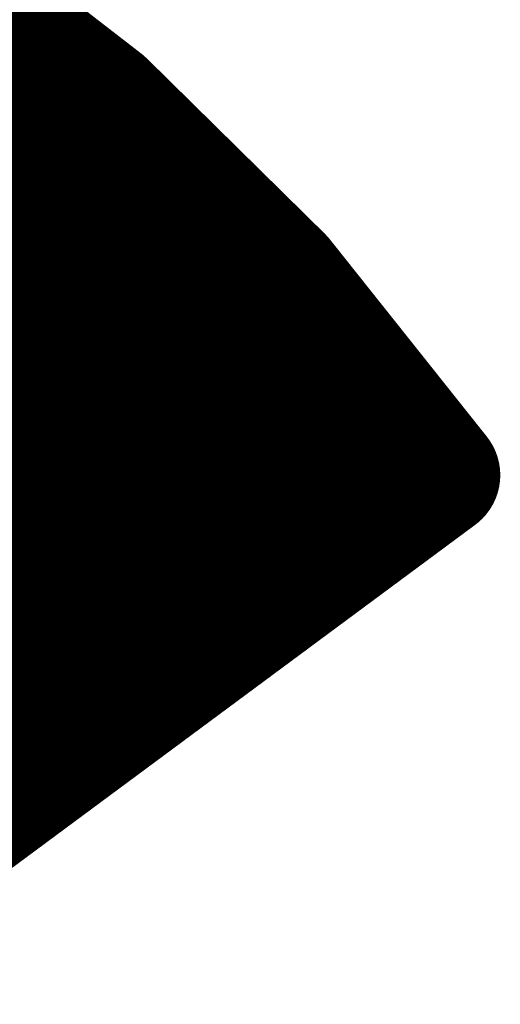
# Model space of a CAD drawing. Extents: x -14 to 157, y -7 to 92.
# Tile 99 of 129: x 68.276 to 68.666, y 31.543 to 32.34. Entities that reach past the tile are written whole.
import ezdxf

# ---------------------------------------------------------------- set-up
doc = ezdxf.new("R2010")
doc.units = 0
doc.layers.add('2D_LINE_126', color=254, linetype='CONTINUOUS')

# ---------------------------------------------------------------- blocks, each defined once
blk = doc.blocks.new('SMOOTH_0$1')
at = {"const_width": 0.05}
blk.add_lwpolyline([(-0.025, 0, 1), (0.025, 0, 1)], format="xyb", close=True, dxfattribs=at)
blk = doc.blocks.new('DRAWING_8')
at = {"layer": '2D_LINE_126', "const_width": 0.1}
for points in [[(3.99464, 1.67333), (3.83585, 1.79603)], [(3.41865, 1.3051), (3.87744, 1.76389)], [(3.41975, 1.30443), (3.87843, 1.76312)], [(3.42084, 1.30377), (3.87942, 1.76235)], [(3.42193, 1.3031), (3.88041, 1.76159)], [(3.42302, 1.30244), (3.88141, 1.76083)], [(3.42411, 1.30178), (3.88239, 1.76006)], [(3.4252, 1.30111), (3.88339, 1.7593)], [(3.42629, 1.30045), (3.88438, 1.75853)], [(3.42739, 1.29978), (3.88537, 1.75776)], [(3.42848, 1.29912), (3.88636, 1.757)], [(3.42957, 1.29846), (3.88735, 1.75624)], [(3.43066, 1.29779), (3.88834, 1.75547)], [(3.43175, 1.29713), (3.88933, 1.7547)], [(3.43284, 1.29647), (3.89032, 1.75394)], [(3.43393, 1.2958), (3.89131, 1.75318)], [(3.43503, 1.29514), (3.8923, 1.75241)], [(3.43612, 1.29447), (3.89329, 1.75164)], [(3.43721, 1.29381), (3.89428, 1.75088)], [(3.4383, 1.29314), (3.89527, 1.75011)], [(3.43939, 1.29248), (3.89626, 1.74935)], [(3.44048, 1.29182), (3.89725, 1.74858)], [(3.44157, 1.29115), (3.89824, 1.74782)], [(3.44267, 1.29049), (3.89923, 1.74705)], [(3.44376, 1.28982), (3.90022, 1.74629)], [(3.44485, 1.28916), (3.90121, 1.74552)], [(3.44594, 1.2885), (3.9022, 1.74476)], [(3.44703, 1.28783), (3.90319, 1.74399)], [(3.44812, 1.28717), (3.90418, 1.74323)], [(3.44921, 1.2865), (3.90517, 1.74246)], [(3.45031, 1.28584), (3.90616, 1.7417)], [(3.4514, 1.28518), (3.90715, 1.74093)], [(3.45249, 1.28451), (3.90814, 1.74017)], [(3.45358, 1.28385), (3.90913, 1.7394)], [(3.45467, 1.28318), (3.91012, 1.73864)], [(3.45576, 1.28252), (3.91111, 1.73787)], [(3.45685, 1.28186), (3.9121, 1.73711)], [(3.45795, 1.28119), (3.91309, 1.73634)], [(3.45904, 1.28053), (3.91409, 1.73558)], [(3.46013, 1.27986), (3.91508, 1.73481)], [(3.46122, 1.2792), (3.91607, 1.73405)], [(3.46231, 1.27854), (3.91706, 1.73328)], [(3.4634, 1.27787), (3.91805, 1.73252)], [(3.4645, 1.27721), (3.91904, 1.73175)], [(3.46559, 1.27654), (3.92003, 1.73098)], [(3.46668, 1.27588), (3.92102, 1.73022)], [(3.46777, 1.27522), (3.92201, 1.72946)], [(3.46886, 1.27455), (3.923, 1.72869)], [(3.46995, 1.27389), (3.92399, 1.72792)], [(3.47104, 1.27322), (3.92498, 1.72716)], [(3.47213, 1.27256), (3.92597, 1.7264)], [(3.47322, 1.2719), (3.92696, 1.72563)], [(3.47432, 1.27123), (3.92795, 1.72486)], [(3.47541, 1.27057), (3.92894, 1.7241)], [(3.4765, 1.2699), (3.92993, 1.72333)], [(3.47759, 1.26924), (3.93092, 1.72257)], [(3.47868, 1.26858), (3.93191, 1.7218)], [(3.47977, 1.26791), (3.9329, 1.72104)], [(3.48086, 1.26725), (3.93389, 1.72027)], [(3.48196, 1.26658), (3.93488, 1.71951)], [(3.48305, 1.26592), (3.93587, 1.71874)], [(3.48414, 1.26525), (3.93686, 1.71798)], [(3.48523, 1.26459), (3.93785, 1.71721)], [(3.48626, 1.26386), (3.93884, 1.71645)], [(3.48724, 1.26309), (3.93983, 1.71568)], [(3.48822, 1.26231), (3.94082, 1.71492)], [(3.4892, 1.26154), (3.94181, 1.71415)], [(3.49019, 1.26077), (3.9428, 1.71338)], [(3.49117, 1.25999), (3.94379, 1.71262)], [(3.49215, 1.25922), (3.94478, 1.71186)], [(3.49313, 1.25845), (3.94577, 1.71109)], [(3.49411, 1.25768), (3.94676, 1.71033)], [(3.4951, 1.2569), (3.94775, 1.70956)], [(3.49608, 1.25613), (3.94875, 1.7088)], [(3.49706, 1.25536), (3.94974, 1.70803)], [(3.49804, 1.25458), (3.95072, 1.70727)], [(3.49903, 1.25381), (3.95172, 1.7065)], [(3.50001, 1.25304), (3.95271, 1.70573)], [(3.50099, 1.25226), (3.9537, 1.70497)], [(3.50197, 1.25149), (3.95469, 1.7042)], [(3.50296, 1.25072), (3.95568, 1.70344)], [(3.50394, 1.24995), (3.95667, 1.70267)], [(3.50492, 1.24917), (3.95766, 1.70191)], [(3.5059, 1.2484), (3.95865, 1.70115)], [(3.50689, 1.24763), (3.95964, 1.70038)], [(3.50787, 1.24685), (3.96063, 1.69961)], [(3.50885, 1.24608), (3.96162, 1.69885)], [(3.50983, 1.24531), (3.96261, 1.69808)], [(3.51081, 1.24453), (3.9636, 1.69732)], [(3.5118, 1.24376), (3.96459, 1.69655)], [(3.51278, 1.24299), (3.96558, 1.69579)], [(3.51376, 1.24221), (3.96657, 1.69502)], [(3.51474, 1.24144), (3.96756, 1.69426)], [(3.51573, 1.24067), (3.96855, 1.69349)], [(3.51671, 1.23989), (3.96954, 1.69273)], [(3.51769, 1.23912), (3.97053, 1.69196)], [(3.51867, 1.23835), (3.97152, 1.6912)], [(3.51966, 1.23757), (3.97251, 1.69043)], [(3.52064, 1.2368), (3.9735, 1.68967)], [(3.52162, 1.23603), (3.97449, 1.6889)], [(3.5226, 1.23526), (3.97548, 1.68814)], [(3.52358, 1.23448), (3.97647, 1.68737)], [(3.52457, 1.23371), (3.97746, 1.68661)], [(3.52555, 1.23294), (3.97845, 1.68584)], [(3.52653, 1.23216), (3.97944, 1.68508)], [(3.52751, 1.23139), (3.98044, 1.68431)], [(3.5285, 1.23062), (3.98143, 1.68354)], [(3.52948, 1.22984), (3.98242, 1.68278)], [(3.53046, 1.22907), (3.98341, 1.68202)], [(3.53144, 1.2283), (3.9844, 1.68125)], [(3.53243, 1.22752), (3.98539, 1.68049)], [(3.53341, 1.22675), (3.98638, 1.67972)], [(3.53439, 1.22598), (3.98737, 1.67895)], [(3.53537, 1.22521), (3.98836, 1.67819)], [(3.53636, 1.22443), (3.98935, 1.67742)], [(3.53734, 1.22366), (3.99034, 1.67666)], [(3.53832, 1.22289), (3.99133, 1.67589)], [(3.5393, 1.22211), (3.99232, 1.67513)], [(3.54028, 1.22134), (3.99331, 1.67436)], [(3.54127, 1.22057), (3.9943, 1.6736)], [(3.54225, 1.21979), (3.99522, 1.67276)], [(3.54323, 1.21902), (3.99611, 1.67189)], [(4.13863, 1.5316), (3.99464, 1.67333)], [(3.54421, 1.21825), (3.99699, 1.67102)], [(3.5452, 1.21747), (3.99787, 1.67015)], [(3.54618, 1.2167), (3.99876, 1.66928)], [(3.54716, 1.21593), (3.99964, 1.66841)], [(3.54814, 1.21516), (4.00053, 1.66754)], [(3.54913, 1.21438), (4.00141, 1.66667)], [(3.55011, 1.21361), (4.0023, 1.6658)], [(3.55109, 1.21283), (4.00318, 1.66493)], [(3.55207, 1.21206), (4.00407, 1.66406)], [(3.55306, 1.21129), (4.00495, 1.66318)], [(3.55404, 1.21052), (4.00584, 1.66231)], [(3.55502, 1.20974), (4.00672, 1.66144)], [(3.556, 1.20897), (4.00761, 1.66057)], [(3.55699, 1.2082), (4.00849, 1.6597)], [(3.55797, 1.20742), (4.00937, 1.65883)], [(3.55895, 1.20665), (4.01026, 1.65796)], [(3.55993, 1.20588), (4.01114, 1.65709)], [(3.56091, 1.20511), (4.01203, 1.65622)], [(3.5619, 1.20433), (4.01291, 1.65535)], [(3.56288, 1.20356), (4.0138, 1.65448)], [(3.56386, 1.20279), (4.01468, 1.65361)], [(3.56484, 1.20201), (4.01557, 1.65274)], [(3.56583, 1.20124), (4.01645, 1.65186)], [(3.56681, 1.20047), (4.01734, 1.65099)], [(3.56779, 1.19969), (4.01822, 1.65012)], [(3.56877, 1.19892), (4.01911, 1.64925)], [(3.56976, 1.19815), (4.01999, 1.64838)], [(3.57074, 1.19737), (4.02088, 1.64751)], [(3.57172, 1.1966), (4.02176, 1.64664)], [(3.5727, 1.19583), (4.02264, 1.64577)], [(3.57369, 1.19505), (4.02353, 1.6449)], [(3.57467, 1.19428), (4.02441, 1.64403)], [(3.57565, 1.19351), (4.0253, 1.64316)], [(3.57663, 1.19273), (4.02618, 1.64229)], [(3.57762, 1.19196), (4.02707, 1.64142)], [(3.5786, 1.19119), (4.02795, 1.64055)], [(3.57958, 1.19042), (4.02884, 1.63967)], [(3.58056, 1.18964), (4.02972, 1.6388)], [(3.58154, 1.18887), (4.03061, 1.63793)], [(3.58253, 1.1881), (4.03149, 1.63706)], [(3.58351, 1.18732), (4.03237, 1.63619)], [(3.58449, 1.18655), (4.03326, 1.63532)], [(3.58546, 1.18576), (4.03415, 1.63445)], [(3.58633, 1.18488), (4.03503, 1.63358)], [(3.58721, 1.184), (4.03592, 1.63271)], [(3.58808, 1.18312), (4.0368, 1.63184)], [(3.58896, 1.18224), (4.03768, 1.63096)], [(3.58984, 1.18136), (4.03857, 1.6301)], [(3.59071, 1.18048), (4.03945, 1.62922)], [(3.59159, 1.1796), (4.04034, 1.62835)], [(3.59246, 1.17872), (4.04122, 1.62748)], [(3.59334, 1.17784), (4.04211, 1.62661)], [(3.59421, 1.17696), (4.04299, 1.62574)], [(3.59509, 1.17608), (4.04388, 1.62487)], [(3.59597, 1.1752), (4.04476, 1.624)], [(3.59684, 1.17432), (4.04565, 1.62313)], [(3.59772, 1.17344), (4.04653, 1.62226)], [(3.59859, 1.17257), (4.04741, 1.62139)], [(3.59947, 1.17169), (4.0483, 1.62052)], [(3.60034, 1.1708), (4.04918, 1.61965)], [(3.60122, 1.16993), (4.05007, 1.61877)], [(3.6021, 1.16905), (4.05095, 1.6179)], [(3.60297, 1.16817), (4.05184, 1.61703)], [(3.60385, 1.16729), (4.05272, 1.61616)], [(3.60472, 1.16641), (4.05361, 1.61529)], [(3.6056, 1.16553), (4.05449, 1.61442)], [(3.60647, 1.16465), (4.05538, 1.61355)], [(3.60735, 1.16377), (4.05626, 1.61268)], [(3.60823, 1.16289), (4.05715, 1.61181)], [(3.6091, 1.16201), (4.05803, 1.61094)], [(3.60998, 1.16113), (4.05891, 1.61007)], [(3.61085, 1.16025), (4.0598, 1.6092)], [(3.61173, 1.15937), (4.06069, 1.60833)], [(3.6126, 1.15849), (4.06157, 1.60746)], [(3.61348, 1.15761), (4.06245, 1.60658)], [(3.61436, 1.15673), (4.06334, 1.60571)], [(3.61523, 1.15585), (4.06422, 1.60484)], [(3.61611, 1.15497), (4.06511, 1.60397)], [(3.61698, 1.15409), (4.06599, 1.6031)], [(3.61786, 1.15321), (4.06688, 1.60223)], [(3.61873, 1.15233), (4.06776, 1.60136)], [(3.61961, 1.15145), (4.06865, 1.60049)], [(3.62049, 1.15057), (4.06953, 1.59962)], [(3.62136, 1.14969), (4.07042, 1.59875)], [(3.62224, 1.14881), (4.0713, 1.59788)], [(3.62311, 1.14793), (4.07218, 1.59701)], [(3.62399, 1.14705), (4.07307, 1.59614)], [(3.62486, 1.14617), (4.07395, 1.59526)], [(3.62574, 1.14529), (4.07484, 1.59439)], [(3.62662, 1.14442), (4.07572, 1.59352)], [(3.62749, 1.14353), (4.07661, 1.59265)], [(3.62837, 1.14266), (4.07749, 1.59178)], [(3.62924, 1.14178), (4.07838, 1.59091)], [(3.63012, 1.1409), (4.07926, 1.59004)], [(3.63099, 1.14002), (4.08015, 1.58917)], [(3.63187, 1.13914), (4.08103, 1.5883)], [(3.63274, 1.13826), (4.08192, 1.58742)], [(3.63362, 1.13738), (4.0828, 1.58655)], [(3.6345, 1.1365), (4.08368, 1.58568)], [(3.63537, 1.13562), (4.08457, 1.58481)], [(3.63625, 1.13474), (4.08546, 1.58394)], [(3.63713, 1.13386), (4.08634, 1.58307)], [(3.638, 1.13298), (4.08722, 1.5822)], [(3.63888, 1.1321), (4.08811, 1.58133)], [(3.63975, 1.13122), (4.08899, 1.58046)], [(3.64063, 1.13034), (4.08988, 1.57959)], [(3.6415, 1.12946), (4.09076, 1.57872)], [(3.64238, 1.12858), (4.09165, 1.57785)], [(3.64326, 1.1277), (4.09253, 1.57698)], [(3.64413, 1.12682), (4.09342, 1.5761)], [(3.64501, 1.12594), (4.0943, 1.57523)], [(3.64588, 1.12506), (4.09519, 1.57436)], [(3.64676, 1.12418), (4.09607, 1.57349)], [(3.64763, 1.1233), (4.09695, 1.57262)], [(3.64851, 1.12242), (4.09784, 1.57175)], [(3.64938, 1.12154), (4.09872, 1.57088)], [(3.65026, 1.12066), (4.09961, 1.57001)], [(3.65114, 1.11978), (4.10049, 1.56914)], [(3.65201, 1.1189), (4.10138, 1.56827)], [(3.65289, 1.11802), (4.10226, 1.5674)], [(3.65376, 1.11714), (4.10315, 1.56653)], [(3.65464, 1.11626), (4.10403, 1.56566)], [(3.65551, 1.11538), (4.10492, 1.56479)], [(3.65639, 1.1145), (4.1058, 1.56391)], [(3.65727, 1.11362), (4.10669, 1.56304)], [(3.65814, 1.11274), (4.10757, 1.56217)], [(3.65902, 1.11186), (4.10846, 1.5613)], [(3.6599, 1.11099), (4.10934, 1.56043)], [(3.66077, 1.11011), (4.11023, 1.55956)], [(3.66164, 1.10923), (4.11111, 1.55869)], [(3.66252, 1.10835), (4.11199, 1.55782)], [(3.6634, 1.10747), (4.11288, 1.55695)], [(3.66427, 1.10659), (4.11376, 1.55608)], [(3.66515, 1.10571), (4.11465, 1.55521)], [(3.66602, 1.10483), (4.11553, 1.55434)], [(3.6669, 1.10395), (4.11642, 1.55347)], [(3.66778, 1.10307), (4.1173, 1.55259)], [(3.66865, 1.10219), (4.11819, 1.55172)], [(3.66953, 1.10131), (4.11907, 1.55085)], [(3.6704, 1.10043), (4.11996, 1.54998)], [(3.67128, 1.09955), (4.12084, 1.54911)], [(3.67215, 1.09867), (4.12173, 1.54824)], [(3.67303, 1.09779), (4.12261, 1.54737)], [(3.67391, 1.09691), (4.12349, 1.5465)], [(3.67478, 1.09603), (4.12438, 1.54563)], [(3.67563, 1.09512), (4.12526, 1.54476)], [(3.6764, 1.09413), (4.12615, 1.54389)], [(3.67716, 1.09315), (4.12703, 1.54301)], [(3.67793, 1.09216), (4.12792, 1.54215)], [(3.6787, 1.09117), (4.1288, 1.54127)], [(3.67947, 1.09018), (4.12969, 1.5404)], [(3.68024, 1.0892), (4.13057, 1.53953)], [(3.681, 1.08821), (4.13146, 1.53866)], [(3.68177, 1.08722), (4.13234, 1.53779)], [(3.68254, 1.08623), (4.13323, 1.53692)], [(3.68331, 1.08525), (4.13411, 1.53605)], [(3.68408, 1.08426), (4.135, 1.53518)], [(3.68484, 1.08327), (4.13588, 1.53431)], [(3.68561, 1.08228), (4.13676, 1.53344)], [(3.68638, 1.0813), (4.13765, 1.53257)], [(3.68715, 1.08031), (4.13853, 1.53169)], [(3.68792, 1.07932), (4.13932, 1.53073)], [(3.68869, 1.07833), (4.1401, 1.52975)], [(3.68945, 1.07735), (4.14088, 1.52878)], [(4.26589, 1.37182), (4.13863, 1.5316)], [(3.69022, 1.07636), (4.14166, 1.5278)], [(3.69099, 1.07537), (4.14244, 1.52682)], [(3.69176, 1.07439), (4.14321, 1.52584)], [(3.69252, 1.0734), (4.14399, 1.52487)], [(3.69329, 1.07241), (4.14477, 1.52389)], [(3.69406, 1.07142), (4.14555, 1.52291)], [(3.69483, 1.07044), (4.14633, 1.52194)], [(3.6956, 1.06945), (4.14711, 1.52096)], [(3.69637, 1.06846), (4.14788, 1.51998)], [(3.69713, 1.06747), (4.14866, 1.519)], [(3.6979, 1.06649), (4.14944, 1.51803)], [(3.69867, 1.0655), (4.15022, 1.51705)], [(3.69944, 1.06451), (4.151, 1.51607)], [(3.70021, 1.06353), (4.15178, 1.5151)], [(3.70097, 1.06254), (4.15256, 1.51412)], [(3.70174, 1.06155), (4.15333, 1.51314)], [(3.70251, 1.06056), (4.15411, 1.51216)], [(3.70328, 1.05958), (4.15489, 1.51119)], [(3.70405, 1.05859), (4.15567, 1.51021)], [(3.70481, 1.0576), (4.15645, 1.50923)], [(3.70558, 1.05661), (4.15722, 1.50825)], [(3.70635, 1.05563), (4.158, 1.50728)], [(3.70712, 1.05464), (4.15878, 1.5063)], [(3.70789, 1.05365), (4.15956, 1.50532)], [(3.70866, 1.05266), (4.16034, 1.50435)], [(3.70942, 1.05168), (4.16112, 1.50337)], [(3.71019, 1.05069), (4.16189, 1.50239)], [(3.71096, 1.0497), (4.16267, 1.50142)], [(3.71173, 1.04872), (4.16345, 1.50044)], [(3.7125, 1.04773), (4.16423, 1.49946)], [(3.71326, 1.04674), (4.16501, 1.49848)], [(3.71403, 1.04575), (4.16579, 1.49751)], [(3.7148, 1.04477), (4.16656, 1.49653)], [(3.71557, 1.04378), (4.16734, 1.49555)], [(3.71634, 1.04279), (4.16812, 1.49457)], [(3.7171, 1.0418), (4.1689, 1.4936)], [(3.71787, 1.04082), (4.16968, 1.49262)], [(3.71864, 1.03983), (4.17045, 1.49164)], [(3.71941, 1.03884), (4.17123, 1.49066)], [(3.72018, 1.03786), (4.17201, 1.48969)], [(3.72095, 1.03687), (4.17279, 1.48871)], [(3.72171, 1.03588), (4.17357, 1.48773)], [(3.72248, 1.03489), (4.17435, 1.48676)], [(3.72325, 1.03391), (4.17512, 1.48578)], [(3.72402, 1.03292), (4.1759, 1.4848)], [(3.72479, 1.03193), (4.17668, 1.48383)], [(3.72555, 1.03094), (4.17746, 1.48285)], [(3.72632, 1.02995), (4.17824, 1.48187)], [(3.72709, 1.02897), (4.17902, 1.48089)], [(3.72786, 1.02798), (4.17979, 1.47992)], [(3.72862, 1.02699), (4.18057, 1.47894)], [(3.7294, 1.02601), (4.18135, 1.47796)], [(3.73016, 1.02502), (4.18213, 1.47698)], [(3.73093, 1.02403), (4.18291, 1.47601)], [(3.7317, 1.02304), (4.18369, 1.47503)], [(3.73247, 1.02206), (4.18446, 1.47405)], [(3.73324, 1.02107), (4.18524, 1.47308)], [(3.734, 1.02008), (4.18602, 1.4721)], [(3.73477, 1.0191), (4.1868, 1.47112)], [(3.73554, 1.01811), (4.18758, 1.47015)], [(3.73631, 1.01712), (4.18836, 1.46917)], [(3.73708, 1.01613), (4.18913, 1.46819)], [(3.73784, 1.01515), (4.18991, 1.46721)], [(3.73861, 1.01416), (4.19069, 1.46624)], [(3.73938, 1.01317), (4.19147, 1.46526)], [(3.74015, 1.01218), (4.19225, 1.46428)], [(3.74092, 1.0112), (4.19302, 1.4633)], [(3.74168, 1.01021), (4.1938, 1.46233)], [(3.74245, 1.00922), (4.19458, 1.46135)], [(3.74322, 1.00824), (4.19536, 1.46037)], [(3.74399, 1.00725), (4.19614, 1.4594)], [(3.74476, 1.00626), (4.19692, 1.45842)], [(3.74552, 1.00527), (4.1977, 1.45744)], [(3.74629, 1.00429), (4.19847, 1.45647)], [(3.74706, 1.0033), (4.19925, 1.45549)], [(3.74783, 1.00231), (4.20003, 1.45451)], [(3.7486, 1.00132), (4.20081, 1.45353)], [(3.74937, 1.00034), (4.20159, 1.45256)], [(3.75013, 0.99935), (4.20236, 1.45158)], [(3.7509, 0.99836), (4.20314, 1.4506)], [(3.75167, 0.99737), (4.20392, 1.44962)], [(3.75244, 0.99639), (4.2047, 1.44865)], [(3.75321, 0.9954), (4.20548, 1.44767)], [(3.75397, 0.99441), (4.20626, 1.44669)], [(3.75504, 0.99373), (4.20703, 1.44572)], [(3.7618, 0.99873), (4.20781, 1.44474)], [(3.76855, 1.00373), (4.20859, 1.44376)], [(3.77531, 1.00873), (4.20937, 1.44278)], [(3.78206, 1.01372), (4.21015, 1.44181)], [(3.78882, 1.01872), (4.21092, 1.44083)], [(3.79557, 1.02372), (4.2117, 1.43985)], [(3.80233, 1.02872), (4.21248, 1.43888)], [(3.80908, 1.03372), (4.21326, 1.4379)], [(3.81584, 1.03872), (4.21404, 1.43692)], [(3.8226, 1.04372), (4.21482, 1.43594)], [(3.82935, 1.04872), (4.21559, 1.43497)], [(3.8361, 1.05372), (4.21637, 1.43399)], [(3.84286, 1.05872), (4.21715, 1.43301)], [(3.84962, 1.06372), (4.21793, 1.43204)], [(3.85637, 1.06872), (4.21871, 1.43106)], [(3.86312, 1.07372), (4.21949, 1.43008)], [(3.86988, 1.07872), (4.22026, 1.4291)], [(3.87663, 1.08372), (4.22104, 1.42813)], [(3.88339, 1.08872), (4.22182, 1.42715)], [(3.89014, 1.09372), (4.2226, 1.42617)], [(3.8969, 1.09872), (4.22338, 1.4252)], [(3.90365, 1.10372), (4.22416, 1.42422)], [(3.91041, 1.10872), (4.22494, 1.42324)], [(3.91717, 1.11372), (4.22571, 1.42226)], [(3.92392, 1.11872), (4.22649, 1.42129)], [(3.93067, 1.12372), (4.22727, 1.42031)], [(3.93743, 1.12872), (4.22805, 1.41933)], [(3.94419, 1.13371), (4.22883, 1.41836)], [(3.95094, 1.13871), (4.22961, 1.41738)], [(3.95769, 1.14371), (4.23038, 1.4164)], [(3.96445, 1.14871), (4.23116, 1.41542)], [(3.97121, 1.15371), (4.23194, 1.41445)], [(3.97796, 1.15871), (4.23272, 1.41347)], [(3.98472, 1.16371), (4.2335, 1.41249)], [(3.99147, 1.16871), (4.23427, 1.41152)], [(3.99823, 1.17371), (4.23505, 1.41054)], [(4.00498, 1.17871), (4.23583, 1.40956)], [(4.01174, 1.18371), (4.23661, 1.40858)], [(4.01849, 1.18871), (4.23739, 1.40761)], [(4.02524, 1.19371), (4.23817, 1.40663)], [(4.032, 1.19871), (4.23894, 1.40565)], [(4.03876, 1.20371), (4.23972, 1.40468)], [(4.04551, 1.20871), (4.2405, 1.4037)], [(4.05227, 1.21371), (4.24128, 1.40272)], [(4.05902, 1.21871), (4.24206, 1.40174)], [(4.06578, 1.22371), (4.24283, 1.40077)], [(4.07253, 1.22871), (4.24361, 1.39979)], [(4.07929, 1.23371), (4.24439, 1.39881)], [(4.08604, 1.23871), (4.24517, 1.39783)], [(4.0928, 1.24371), (4.24595, 1.39686)], [(4.09955, 1.24871), (4.24673, 1.39588)], [(4.10631, 1.25371), (4.2475, 1.3949)], [(4.11306, 1.25871), (4.24828, 1.39393)], [(4.11982, 1.2637), (4.24906, 1.39295)], [(4.12657, 1.2687), (4.24984, 1.39197)], [(4.13333, 1.2737), (4.25062, 1.39099)], [(4.14008, 1.2787), (4.2514, 1.39002)], [(4.14684, 1.2837), (4.25218, 1.38904)], [(4.15359, 1.2887), (4.25295, 1.38806)], [(4.16035, 1.2937), (4.25373, 1.38709)], [(4.1671, 1.2987), (4.25451, 1.38611)], [(4.17386, 1.3037), (4.25529, 1.38513)], [(4.18061, 1.3087), (4.25607, 1.38416)], [(4.18737, 1.3137), (4.25685, 1.38318)], [(4.19412, 1.3187), (4.25762, 1.3822)], [(4.20088, 1.3237), (4.2584, 1.38122)], [(4.20763, 1.3287), (4.25918, 1.38025)], [(4.21439, 1.3337), (4.25996, 1.37927)], [(4.22114, 1.3387), (4.26073, 1.37829)], [(4.2279, 1.3437), (4.26151, 1.37731)], [(3.7547, 0.99347), (4.26589, 1.37182)], [(4.23465, 1.3487), (4.26229, 1.37634)], [(4.24141, 1.3537), (4.26307, 1.37536)], [(4.24816, 1.3587), (4.26385, 1.37438)], [(4.25492, 1.3637), (4.26463, 1.37341)], [(4.26167, 1.3687), (4.26541, 1.37243)]]:
    blk.add_lwpolyline(points, dxfattribs=at)
at = {"layer": '2D_LINE_126'}
for p in [(3.87744, 1.76389), (3.87843, 1.76312), (3.87942, 1.76235), (3.88041, 1.76159), (3.88141, 1.76083), (3.88239, 1.76006), (3.88339, 1.7593), (3.88438, 1.75853), (3.88537, 1.75776), (3.88636, 1.757), (3.88735, 1.75624), (3.88834, 1.75547), (3.88933, 1.7547), (3.89032, 1.75394), (3.89131, 1.75318), (3.8923, 1.75241), (3.89329, 1.75164), (3.89428, 1.75088), (3.89527, 1.75011), (3.89626, 1.74935), (3.89725, 1.74858), (3.89824, 1.74782), (3.89923, 1.74705), (3.90022, 1.74629), (3.90121, 1.74552), (3.9022, 1.74476), (3.90319, 1.74399), (3.90418, 1.74323), (3.90517, 1.74246), (3.90616, 1.7417), (3.90715, 1.74093), (3.90814, 1.74017), (3.90913, 1.7394), (3.91012, 1.73864), (3.91111, 1.73787), (3.9121, 1.73711), (3.91309, 1.73634), (3.91409, 1.73558), (3.91508, 1.73481), (3.91607, 1.73405), (3.91706, 1.73328), (3.91805, 1.73252), (3.91904, 1.73175), (3.92003, 1.73098), (3.92102, 1.73022), (3.92201, 1.72946), (3.923, 1.72869), (3.92399, 1.72792), (3.92498, 1.72716), (3.92597, 1.7264), (3.92696, 1.72563), (3.92795, 1.72486), (3.92894, 1.7241), (3.92993, 1.72333), (3.93092, 1.72257), (3.93191, 1.7218), (3.9329, 1.72104), (3.93389, 1.72027), (3.93488, 1.71951), (3.93587, 1.71874), (3.93686, 1.71798), (3.93785, 1.71721), (3.93884, 1.71645), (3.93983, 1.71568), (3.94082, 1.71492), (3.94181, 1.71415), (3.9428, 1.71338), (3.94379, 1.71262), (3.94478, 1.71186), (3.94577, 1.71109), (3.94676, 1.71033), (3.94775, 1.70956), (3.94875, 1.7088), (3.94974, 1.70803), (3.95072, 1.70727), (3.95172, 1.7065), (3.95271, 1.70573), (3.9537, 1.70497), (3.95469, 1.7042), (3.95568, 1.70344), (3.95667, 1.70267), (3.95766, 1.70191), (3.95865, 1.70115), (3.95964, 1.70038), (3.96063, 1.69961), (3.96162, 1.69885), (3.96261, 1.69808), (3.9636, 1.69732), (3.96459, 1.69655), (3.96558, 1.69579), (3.96657, 1.69502), (3.96756, 1.69426), (3.96855, 1.69349), (3.96954, 1.69273), (3.97053, 1.69196), (3.97152, 1.6912), (3.97251, 1.69043), (3.9735, 1.68967), (3.97449, 1.6889), (3.97548, 1.68814), (3.97647, 1.68737), (3.97746, 1.68661), (3.97845, 1.68584), (3.97944, 1.68508), (3.98044, 1.68431), (3.98143, 1.68354), (3.98242, 1.68278), (3.98341, 1.68202), (3.9844, 1.68125), (3.98539, 1.68049), (3.98638, 1.67972), (3.98737, 1.67895), (3.98836, 1.67819), (3.98935, 1.67742), (3.99034, 1.67666), (3.99133, 1.67589), (3.99232, 1.67513), (3.99331, 1.67436), (3.9943, 1.6736), (3.99464, 1.67333), (3.99464, 1.67333), (3.99522, 1.67276), (3.99611, 1.67189), (3.99699, 1.67102), (3.99787, 1.67015), (3.99876, 1.66928), (3.99964, 1.66841), (4.00053, 1.66754), (4.00141, 1.66667), (4.0023, 1.6658), (4.00318, 1.66493), (4.00407, 1.66406), (4.00495, 1.66318), (4.00584, 1.66231), (4.00672, 1.66144), (4.00761, 1.66057), (4.00849, 1.6597), (4.00937, 1.65883), (4.01026, 1.65796), (4.01114, 1.65709), (4.01203, 1.65622), (4.01291, 1.65535), (4.0138, 1.65448), (4.01468, 1.65361), (4.01557, 1.65274), (4.01645, 1.65186), (4.01734, 1.65099), (4.01822, 1.65012), (4.01911, 1.64925), (4.01999, 1.64838), (4.02088, 1.64751), (4.02176, 1.64664), (4.02264, 1.64577), (4.02353, 1.6449), (4.02441, 1.64403), (4.0253, 1.64316), (4.02618, 1.64229), (4.02707, 1.64142), (4.02795, 1.64055), (4.02884, 1.63967), (4.02972, 1.6388), (4.03061, 1.63793), (4.03149, 1.63706), (4.03237, 1.63619), (4.03326, 1.63532), (4.03415, 1.63445), (4.03503, 1.63358), (4.03592, 1.63271), (4.0368, 1.63184), (4.03768, 1.63096), (4.03857, 1.6301), (4.03945, 1.62922), (4.04034, 1.62835), (4.04122, 1.62748), (4.04211, 1.62661), (4.04299, 1.62574), (4.04388, 1.62487), (4.04476, 1.624), (4.04565, 1.62313), (4.04653, 1.62226), (4.04741, 1.62139), (4.0483, 1.62052), (4.04918, 1.61965), (4.05007, 1.61877), (4.05095, 1.6179), (4.05184, 1.61703), (4.05272, 1.61616), (4.05361, 1.61529), (4.05449, 1.61442), (4.05538, 1.61355), (4.05626, 1.61268), (4.05715, 1.61181), (4.05803, 1.61094), (4.05891, 1.61007), (4.0598, 1.6092), (4.06069, 1.60833), (4.06157, 1.60746), (4.06245, 1.60658), (4.06334, 1.60571), (4.06422, 1.60484), (4.06511, 1.60397), (4.06599, 1.6031), (4.06688, 1.60223), (4.06776, 1.60136), (4.06865, 1.60049), (4.06953, 1.59962), (4.07042, 1.59875), (4.0713, 1.59788), (4.07218, 1.59701), (4.07307, 1.59614), (4.07395, 1.59526), (4.07484, 1.59439), (4.07572, 1.59352), (4.07661, 1.59265), (4.07749, 1.59178), (4.07838, 1.59091), (4.07926, 1.59004), (4.08015, 1.58917), (4.08103, 1.5883), (4.08192, 1.58742), (4.0828, 1.58655), (4.08368, 1.58568), (4.08457, 1.58481), (4.08546, 1.58394), (4.08634, 1.58307), (4.08722, 1.5822), (4.08811, 1.58133), (4.08899, 1.58046), (4.08988, 1.57959), (4.09076, 1.57872), (4.09165, 1.57785), (4.09253, 1.57698), (4.09342, 1.5761), (4.0943, 1.57523), (4.09519, 1.57436), (4.09607, 1.57349), (4.09695, 1.57262), (4.09784, 1.57175), (4.09872, 1.57088), (4.09961, 1.57001), (4.10049, 1.56914), (4.10138, 1.56827), (4.10226, 1.5674), (4.10315, 1.56653), (4.10403, 1.56566), (4.10492, 1.56479), (4.1058, 1.56391), (4.10669, 1.56304), (4.10757, 1.56217), (4.10846, 1.5613), (4.10934, 1.56043), (4.11023, 1.55956), (4.11111, 1.55869), (4.11199, 1.55782), (4.11288, 1.55695), (4.11376, 1.55608), (4.11465, 1.55521), (4.11553, 1.55434), (4.11642, 1.55347), (4.1173, 1.55259), (4.11819, 1.55172), (4.11907, 1.55085), (4.11996, 1.54998), (4.12084, 1.54911), (4.12173, 1.54824), (4.12261, 1.54737), (4.12349, 1.5465), (4.12438, 1.54563), (4.12526, 1.54476), (4.12615, 1.54389), (4.12703, 1.54301), (4.12792, 1.54215), (4.1288, 1.54127), (4.12969, 1.5404), (4.13057, 1.53953), (4.13146, 1.53866), (4.13234, 1.53779), (4.13323, 1.53692), (4.13411, 1.53605), (4.135, 1.53518), (4.13588, 1.53431), (4.13676, 1.53344), (4.13765, 1.53257), (4.13853, 1.53169), (4.13863, 1.5316), (4.13863, 1.5316), (4.13932, 1.53073), (4.1401, 1.52975), (4.14088, 1.52878), (4.14166, 1.5278), (4.14244, 1.52682), (4.14321, 1.52584), (4.14399, 1.52487), (4.14477, 1.52389), (4.14555, 1.52291), (4.14633, 1.52194), (4.14711, 1.52096), (4.14788, 1.51998), (4.14866, 1.519), (4.14944, 1.51803), (4.15022, 1.51705), (4.151, 1.51607), (4.15178, 1.5151), (4.15256, 1.51412), (4.15333, 1.51314), (4.15411, 1.51216), (4.15489, 1.51119), (4.15567, 1.51021), (4.15645, 1.50923), (4.15722, 1.50825), (4.158, 1.50728), (4.15878, 1.5063), (4.15956, 1.50532), (4.16034, 1.50435), (4.16112, 1.50337), (4.16189, 1.50239), (4.16267, 1.50142), (4.16345, 1.50044), (4.16423, 1.49946), (4.16501, 1.49848), (4.16579, 1.49751), (4.16656, 1.49653), (4.16734, 1.49555), (4.16812, 1.49457), (4.1689, 1.4936), (4.16968, 1.49262), (4.17045, 1.49164), (4.17123, 1.49066), (4.17201, 1.48969), (4.17279, 1.48871), (4.17357, 1.48773), (4.17435, 1.48676), (4.17512, 1.48578), (4.1759, 1.4848), (4.17668, 1.48383), (4.17746, 1.48285), (4.17824, 1.48187), (4.17902, 1.48089), (4.17979, 1.47992), (4.18057, 1.47894), (4.18135, 1.47796), (4.18213, 1.47698), (4.18291, 1.47601), (4.18369, 1.47503), (4.18446, 1.47405), (4.18524, 1.47308), (4.18602, 1.4721), (4.1868, 1.47112), (4.18758, 1.47015), (4.18836, 1.46917), (4.18913, 1.46819), (4.18991, 1.46721), (4.19069, 1.46624), (4.19147, 1.46526), (4.19225, 1.46428), (4.19302, 1.4633), (4.1938, 1.46233), (4.19458, 1.46135), (4.19536, 1.46037), (4.19614, 1.4594), (4.19692, 1.45842), (4.1977, 1.45744), (4.19847, 1.45647), (4.19925, 1.45549), (4.20003, 1.45451), (4.20081, 1.45353), (4.20159, 1.45256), (4.20236, 1.45158), (4.20314, 1.4506), (4.20392, 1.44962), (4.2047, 1.44865), (4.20548, 1.44767), (4.20626, 1.44669), (4.20703, 1.44572), (4.20781, 1.44474), (4.20859, 1.44376), (4.20937, 1.44278), (4.21015, 1.44181), (4.21092, 1.44083), (4.2117, 1.43985), (4.21248, 1.43888), (4.21326, 1.4379), (4.21404, 1.43692), (4.21482, 1.43594), (4.21559, 1.43497), (4.21637, 1.43399), (4.21715, 1.43301), (4.21793, 1.43204), (4.21871, 1.43106), (4.21949, 1.43008), (4.22026, 1.4291), (4.22104, 1.42813), (4.22182, 1.42715), (4.2226, 1.42617), (4.22338, 1.4252), (4.22416, 1.42422), (4.22494, 1.42324), (4.22571, 1.42226), (4.22649, 1.42129), (4.22727, 1.42031), (4.22805, 1.41933), (4.22883, 1.41836), (4.22961, 1.41738), (4.23038, 1.4164), (4.23116, 1.41542), (4.23194, 1.41445), (4.23272, 1.41347), (4.2335, 1.41249), (4.23427, 1.41152), (4.23505, 1.41054), (4.23583, 1.40956), (4.23661, 1.40858), (4.23739, 1.40761), (4.23817, 1.40663), (4.23894, 1.40565), (4.23972, 1.40468), (4.2405, 1.4037), (4.24128, 1.40272), (4.24206, 1.40174), (4.24283, 1.40077), (4.24361, 1.39979), (4.24439, 1.39881), (4.24517, 1.39783), (4.24595, 1.39686), (4.24673, 1.39588), (4.2475, 1.3949), (4.24828, 1.39393), (4.24906, 1.39295), (4.24984, 1.39197), (4.25062, 1.39099), (4.2514, 1.39002), (4.25218, 1.38904), (4.25295, 1.38806), (4.25373, 1.38709), (4.25451, 1.38611), (4.25529, 1.38513), (4.25607, 1.38416), (4.25685, 1.38318), (4.25762, 1.3822), (4.2584, 1.38122), (4.25918, 1.38025), (4.25996, 1.37927), (4.26073, 1.37829), (4.26151, 1.37731), (4.26167, 1.3687), (4.26229, 1.37634), (4.26307, 1.37536), (4.26385, 1.37438), (4.26463, 1.37341), (4.26541, 1.37243), (4.26589, 1.37182), (4.26589, 1.37182), (4.25492, 1.3637), (4.24141, 1.3537), (4.24816, 1.3587), (4.23465, 1.3487), (4.22114, 1.3387), (4.2279, 1.3437), (4.21439, 1.3337), (4.20088, 1.3237), (4.20763, 1.3287), (4.18737, 1.3137), (4.19412, 1.3187), (4.18061, 1.3087), (4.1671, 1.2987), (4.17386, 1.3037), (4.16035, 1.2937), (4.14684, 1.2837), (4.15359, 1.2887), (4.13333, 1.2737), (4.14008, 1.2787), (4.12657, 1.2687), (4.11306, 1.25871), (4.11982, 1.2637), (4.10631, 1.25371), (4.0928, 1.24371), (4.09955, 1.24871), (4.07929, 1.23371), (4.08604, 1.23871), (4.07253, 1.22871), (4.05902, 1.21871), (4.06578, 1.22371), (4.05227, 1.21371), (4.03876, 1.20371), (4.04551, 1.20871), (4.02524, 1.19371), (4.032, 1.19871), (4.01849, 1.18871), (4.00498, 1.17871), (4.01174, 1.18371), (3.99823, 1.17371), (3.98472, 1.16371), (3.99147, 1.16871), (3.97121, 1.15371), (3.97796, 1.15871), (3.96445, 1.14871), (3.95094, 1.13871), (3.95769, 1.14371), (3.94419, 1.13371), (3.93067, 1.12372), (3.93743, 1.12872), (3.91717, 1.11372), (3.92392, 1.11872), (3.91041, 1.10872), (3.8969, 1.09872), (3.90365, 1.10372), (3.89014, 1.09372), (3.87663, 1.08372), (3.88339, 1.08872)]:
    blk.add_blockref('SMOOTH_0$1', p, dxfattribs=at)

msp = doc.modelspace()

# ---------------------------------------------------------------- block references
msp.add_blockref('DRAWING_8', (64.35, 30.6))

doc.saveas('drawing.dxf')
